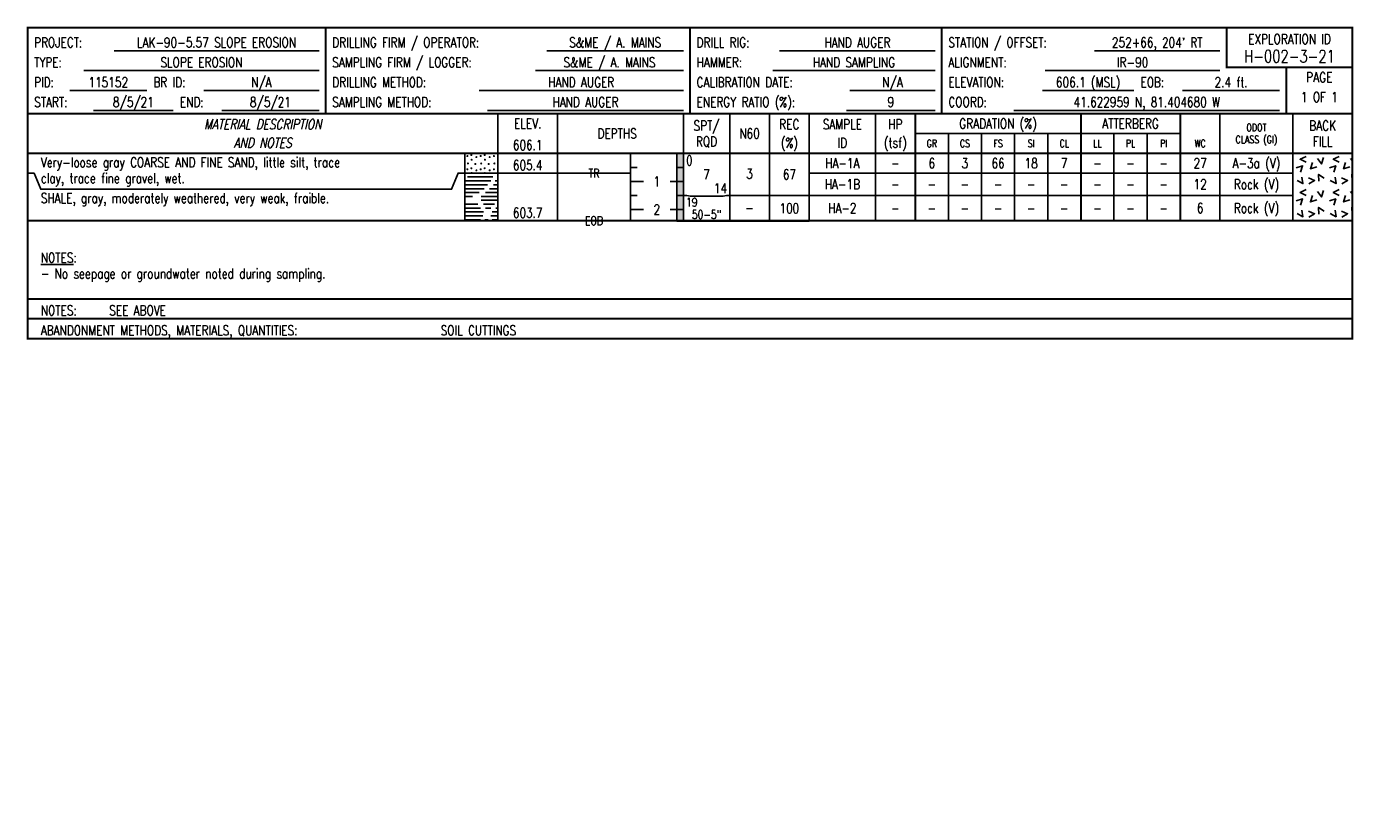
# Model space of a CAD drawing. Extents: x 0 to 10, y 1.4 to 7.3.
import ezdxf
from ezdxf.enums import TextEntityAlignment as Align

# ---------------------------------------------------------------- set-up
doc = ezdxf.new("R2010")
doc.units = 0
doc.header["$MEASUREMENT"] = 0
doc.linetypes.add('SOLID', pattern=[0])
doc.layers.get('0').update_dxf_attribs({"linetype": 'SOLID'})
doc.layers.add('4', color=7, linetype='SOLID')
doc.layers.get('0').off()
doc.styles.add('ROMAND', font='romand', dxfattribs={"height": 1})

# ---------------------------------------------------------------- blocks, each defined once
blk = doc.blocks.new('DGRFC_OHDOT$FREE$WATER')
at = {"color": 7}
for points in [[(-0.035, 0.08), (-0.0193, 0), (-0.035, 0.08), (-0.0151, 0.0142)], [(-0.035, 0.08), (-0.0151, 0.0142), (-0.035, 0.08), (-0.028, 0.08)], [(-0.0193, 0), (-0.0123, 0), (-0.0193, 0), (0, 0.0415)], [(-0.0193, 0), (0, 0.0415), (-0.0193, 0), (-0.0151, 0.0142)], [(0, 0.0415), (-0.0035, 0.0533), (0, 0.0415), (-0.0151, 0.0142)], [(0.0151, 0.0142), (0.0035, 0.0533), (0.0151, 0.0142), (-0.0035, 0.0533)], [(0, 0.0415), (0.0151, 0.0142), (0, 0.0415), (-0.0035, 0.0533)], [(0, 0.0415), (0.0123, 0), (0, 0.0415), (0.0193, 0)], [(0, 0.0415), (0.0193, 0), (0, 0.0415), (0.0151, 0.0142)], [(0.035, 0.08), (0.028, 0.08), (0.035, 0.08), (0.0151, 0.0142)], [(0.0193, 0), (0.035, 0.08), (0.0193, 0), (0.0151, 0.0142)]]:
    blk.add_solid(points, dxfattribs=at)

msp = doc.modelspace()

# ---------------------------------------------------------------- linework, layer by layer
at = {"layer": '4', "color": 7, "linetype": 'SOLID', "const_width": 0.015, "flags": 128}
for points in [[(0, 5.252225), (10, 5.252225), (10, 7.3), (0, 7.3), (0, 5.252225)], [(0, 5.252225), (10, 5.252225), (10, 7.3), (0, 7.3), (0, 5.252225)], [(0, 5.252225), (10, 5.252225), (10, 7.3), (0, 7.3), (0, 5.252225)], [(0, 5.252225), (10, 5.252225), (10, 7.3), (0, 7.3), (0, 5.252225)], [(0, 5.252225), (10, 5.252225), (10, 7.3), (0, 7.3), (0, 5.252225)], [(0, 5.252225), (10, 5.252225)], [(0, 5.252225), (0, 4.952225), (10, 4.952225), (10, 5.252225)], [(0, 5.102225), (10, 5.102225)]]:
    msp.add_lwpolyline(points, dxfattribs=at)
at = {"layer": '4', "color": 7, "linetype": 'SOLID', "const_width": 0.015}
for points in [[(2.25, 6.65), (2.25, 7.3)], [(5, 6.65), (5, 7.3)], [(6.9, 6.65), (6.9, 7.3)], [(9.05, 7.3), (9.05, 7), (10, 7)], [(9.5, 6.65), (9.5, 7)], [(0, 6.65), (10, 6.65)], [(0, 6.65), (10, 6.65)], [(0, 6.65), (10, 6.65)], [(0, 6.65), (10, 6.65)], [(0, 6.65), (10, 6.65)], [(6.7, 6.65), (6.7, 5.842)], [(7.95, 6.65), (7.95, 5.842)], [(8.7, 6.65), (8.7, 5.842)], [(8.7, 6.5), (8.7, 5.842)], [(0, 6.35), (10, 6.35)], [(0, 6.35), (10, 6.35)], [(0, 6.35), (10, 6.35)], [(0, 6.35), (10, 6.35)], [(0, 6.35), (10, 6.35)], [(0, 5.842), (3.3, 5.842)], [(3.3, 5.842), (3.55, 5.842)], [(3.55, 5.842), (4, 5.842)], [(4, 5.842), (4.55, 5.842)], [(4.55, 5.842), (4.95, 5.842)], [(4.55, 5.842), (4.75, 5.842)], [(4.95, 5.842), (4.75, 5.842)], [(4.9, 5.842), (4.95, 5.842)], [(4.95, 5.842), (5.3, 5.842)], [(5.3, 5.842), (5.6, 5.842)], [(5.6, 5.842), (5.9, 5.842)], [(5.9, 5.842), (6.4, 5.842)], [(6.4, 5.842), (6.7, 5.842)], [(6.7, 5.842), (6.95, 5.842)], [(6.95, 5.842), (7.2, 5.842)], [(7.2, 5.842), (7.45, 5.842)], [(7.45, 5.842), (7.7, 5.842)], [(7.7, 5.842), (7.95, 5.842)], [(7.95, 5.842), (8.2, 5.842)], [(8.2, 5.842), (8.45, 5.842)], [(8.45, 5.842), (8.7, 5.842)], [(8.7, 5.842), (9, 5.842)], [(9, 5.842), (9.55, 5.842)], [(9.55, 5.842), (10, 5.842)]]:
    msp.add_lwpolyline(points, dxfattribs=at)
at = {"layer": '4', "color": 7, "linetype": 'SOLID'}
for points in [[(0.653333, 7.125), (2.2, 7.125)], [(3.92, 7.125), (4.95, 7.125)], [(5.676667, 7.125), (6.85, 7.125)], [(8.053333, 7.125), (9, 7.125)], [(0.425, 6.975), (2.2, 6.975)], [(3.833333, 6.975), (4.95, 6.975)], [(5.625, 6.975), (6.85, 6.975)], [(7.681667, 6.975), (9, 6.975)], [(0.318333, 6.825), (0.9, 6.825)], [(1.33, 6.825), (2.2, 6.825)], [(3.408333, 6.825), (4.95, 6.825)], [(6.206667, 6.825), (6.85, 6.825)], [(7.66, 6.825), (8.35, 6.825)], [(8.718333, 6.825), (9.45, 6.825)], [(0.498333, 6.675), (1.1, 6.675)], [(1.466667, 6.675), (2.2, 6.675)], [(3.471667, 6.675), (4.95, 6.675)], [(3.55, 6.65), (3.55, 5.842)], [(3.55, 6.65), (3.55, 5.842)], [(4, 6.65), (4, 5.842)], [(4, 6.65), (4, 5.842)], [(4.95, 6.65), (4.95, 5.842)], [(4.95, 6.65), (4.95, 5.842)], [(5.3, 6.65), (5.3, 5.842)], [(5.6, 6.65), (5.6, 5.842)], [(5.9, 6.65), (5.9, 5.842)], [(6.181667, 6.675), (6.85, 6.675)], [(6.4, 6.65), (6.4, 5.842)], [(7.445, 6.675), (9.45, 6.675)], [(9, 6.65), (9, 5.842)], [(9, 6.65), (9, 5.842)], [(9.55, 6.65), (9.55, 5.842)], [(8.7, 6.5), (6.7, 6.5)], [(6.95, 6.5), (6.95, 5.842)], [(7.2, 6.5), (7.2, 5.842)], [(7.45, 6.5), (7.45, 5.842)], [(7.7, 6.5), (7.7, 5.842)], [(8.2, 6.5), (8.2, 5.842)], [(8.45, 6.5), (8.45, 5.842)], [(3.3, 6.35), (3.3, 6.201833)], [(3.3, 6.35), (3.3, 5.842)], [(3.55, 6.35), (4, 6.35)], [(4.55, 6.35), (4.55, 5.842)], [(4.9, 6.35), (4.9, 6.0325)], [(4.9, 6.35), (4.95, 6.35)], [(4.95, 6.35), (5.3, 6.35)], [(5.3, 6.35), (5.6, 6.35)], [(5.6, 6.35), (5.9, 6.35)], [(5.9, 6.35), (6.4, 6.35)], [(6.4, 6.35), (6.7, 6.35)], [(6.7, 6.35), (6.95, 6.35)], [(6.95, 6.35), (7.2, 6.35)], [(7.2, 6.35), (7.45, 6.35)], [(7.45, 6.35), (7.7, 6.35)], [(7.7, 6.35), (7.95, 6.35)], [(7.95, 6.35), (8.2, 6.35)], [(8.2, 6.35), (8.45, 6.35)], [(8.45, 6.35), (8.7, 6.35)], [(8.7, 6.35), (9, 6.35)], [(9, 6.35), (9.55, 6.35)], [(9.649519, 6.327779), (9.604519, 6.305279), (9.649519, 6.282779)], [(9.73612, 6.311686), (9.76612, 6.271186), (9.78037, 6.319186)], [(9.899519, 6.327779), (9.854519, 6.305279), (9.899519, 6.282779)], [(9.98612, 6.311686), (10, 6.292947)], [(10, 5.842), (10, 6.35)], [(4.55, 6.244167), (4.6, 6.244167)], [(4.95, 6.244167), (4.9, 6.244167)], [(9.608292, 6.208833), (9.624042, 6.256833), (9.576042, 6.241083)], [(9.698191, 6.281798), (9.682441, 6.233798), (9.730441, 6.249548)], [(9.858292, 6.208833), (9.874042, 6.256833), (9.826042, 6.241083)], [(9.948191, 6.281798), (9.932441, 6.233798), (9.980441, 6.249548)], [(0, 6.201833), (0.05, 6.201833), (0.1, 6.08), (3.2, 6.08), (3.25, 6.201833), (3.3, 6.201833)], [(3.3, 6.201833), (3.55, 6.201833)], [(3.3, 6.201833), (3.3, 5.842)], [(3.3, 6.142833), (3.496, 6.142833)], [(3.3, 6.113833), (3.472, 6.113833)], [(3.32, 6.172833), (3.511, 6.172833)], [(3.339, 6.201833), (3.516, 6.201833)], [(3.516, 6.113833), (3.55, 6.113833)], [(3.53, 6.142833), (3.55, 6.142833)], [(3.545, 6.201833), (3.55, 6.201833)], [(3.55, 6.201833), (4, 6.201833)], [(4, 6.201833), (4.55, 6.201833)], [(4.55, 6.138333), (4.65, 6.138333)], [(4.55, 6.138333), (4.6, 6.138333)], [(4.95, 6.138333), (4.85, 6.138333)], [(4.95, 6.138333), (4.9, 6.138333)], [(5.9, 6.201833), (6.4, 6.201833)], [(6.4, 6.201833), (6.7, 6.201833)], [(6.7, 6.201833), (6.95, 6.201833)], [(6.95, 6.201833), (7.2, 6.201833)], [(7.2, 6.201833), (7.45, 6.201833)], [(7.45, 6.201833), (7.7, 6.201833)], [(7.7, 6.201833), (7.95, 6.201833)], [(7.95, 6.201833), (8.2, 6.201833)], [(8.2, 6.201833), (8.45, 6.201833)], [(8.45, 6.201833), (8.7, 6.201833)], [(8.7, 6.201833), (9, 6.201833)], [(9, 6.201833), (9.55, 6.201833)], [(9.581615, 6.146331), (9.625865, 6.122331), (9.618365, 6.171831)], [(9.667418, 6.164873), (9.713496, 6.144672), (9.669689, 6.119931)], [(9.786159, 6.164121), (9.744159, 6.191871), (9.747159, 6.141621)], [(9.831615, 6.146331), (9.875865, 6.122331), (9.868365, 6.171831)], [(9.917418, 6.164873), (9.963496, 6.144672), (9.919689, 6.119931)], [(10, 6.188012), (9.994159, 6.191871), (9.997159, 6.141621)], [(3.3, 6.083833), (3.447, 6.083833)], [(3.3, 6.054833), (3.408, 6.054833)], [(3.3, 6.025833), (3.359, 6.025833)], [(3.423, 6.025833), (3.55, 6.025833)], [(3.457, 6.054833), (3.55, 6.054833)], [(3.486, 6.083833), (3.55, 6.083833)], [(4.55, 6.0325), (4.6, 6.0325)], [(4.9, 6.0325), (4.95, 6.0325)], [(4.9, 6.0325), (4.9, 5.838472)], [(4.9, 6.0325), (4.95, 6.0325)], [(4.95, 6.0325), (4.9, 6.0325)], [(4.95, 6.0325), (4.975, 6.0325), (5, 6.0285), (5.25, 6.0285), (5.275, 6.0325), (5.3, 6.0325)], [(5.3, 6.0325), (5.6, 6.0325)], [(5.6, 6.0325), (5.9, 6.0325)], [(5.9, 6.0325), (6.4, 6.0325)], [(6.4, 6.0325), (6.7, 6.0325)], [(6.7, 6.0325), (6.95, 6.0325)], [(6.95, 6.0325), (7.2, 6.0325)], [(7.2, 6.0325), (7.45, 6.0325)], [(7.45, 6.0325), (7.7, 6.0325)], [(7.7, 6.0325), (7.95, 6.0325)], [(7.95, 6.0325), (8.2, 6.0325)], [(8.2, 6.0325), (8.45, 6.0325)], [(8.45, 6.0325), (8.7, 6.0325)], [(8.7, 6.0325), (9, 6.0325)], [(9, 6.0325), (9.55, 6.0325)], [(9.649519, 6.077779), (9.604519, 6.055279), (9.649519, 6.032779)], [(9.698191, 6.031798), (9.682441, 5.983798), (9.730441, 5.999548)], [(9.73612, 6.061686), (9.76612, 6.021186), (9.78037, 6.069186)], [(9.899519, 6.077779), (9.854519, 6.055279), (9.899519, 6.032779)], [(9.948191, 6.031798), (9.932441, 5.983798), (9.980441, 5.999548)], [(9.98612, 6.061686), (10, 6.042947)], [(3.3, 5.966833), (3.398, 5.966833)], [(3.3, 5.936833), (3.418, 5.936833)], [(3.423, 5.995833), (3.55, 5.995833)], [(3.442, 5.966833), (3.525, 5.966833)], [(3.457, 5.936833), (3.496, 5.936833)], [(3.535, 5.936833), (3.55, 5.936833)], [(4.55, 5.926667), (4.65, 5.926667)], [(4.55, 5.926667), (4.6, 5.926667)], [(4.95, 5.926667), (4.85, 5.926667)], [(4.95, 5.926667), (4.9, 5.926667)], [(9.608292, 5.958833), (9.624042, 6.006833), (9.576042, 5.991083)], [(9.581615, 5.896331), (9.625865, 5.872331), (9.618365, 5.921831)], [(9.667418, 5.914873), (9.713496, 5.894672), (9.669689, 5.869931)], [(9.786159, 5.914121), (9.744159, 5.941871), (9.747159, 5.891621)], [(9.858292, 5.958833), (9.874042, 6.006833), (9.826042, 5.991083)], [(9.831615, 5.896331), (9.875865, 5.872331), (9.868365, 5.921831)], [(9.917418, 5.914873), (9.963496, 5.894672), (9.919689, 5.869931)], [(10, 5.938012), (9.994159, 5.941871), (9.997159, 5.891621)], [(3.3, 5.907833), (3.442, 5.907833)], [(3.3, 5.877833), (3.437, 5.877833)], [(3.3, 5.848833), (3.418, 5.848833)], [(3.3, 5.842), (3.55, 5.842)], [(3.452, 5.848833), (3.476, 5.848833)], [(3.496, 5.877833), (3.55, 5.877833)], [(3.506, 5.907833), (3.55, 5.907833)], [(3.506, 5.848833), (3.55, 5.848833)], [(4.9, 5.838472), (4.95, 5.838472)], [(4.95, 5.838472), (5.3, 5.838472)], [(5.3, 5.838472), (5.6, 5.838472)], [(5.6, 5.838472), (5.9, 5.838472)], [(9.55, 5.842), (10, 5.842)]]:
    msp.add_lwpolyline(points, dxfattribs=at)
at = {"layer": '4', "color": 7}
for points in [[(3.3132, 6.334), (3.312, 6.33), (3.3132, 6.334), (3.316, 6.3232)], [(3.312, 6.33), (3.3132, 6.326), (3.312, 6.33), (3.316, 6.3232)], [(3.32, 6.338), (3.316, 6.3368), (3.32, 6.338), (3.3132, 6.334)], [(3.324, 6.3368), (3.32, 6.338), (3.324, 6.3368), (3.3132, 6.334)], [(3.316, 6.3232), (3.324, 6.3368), (3.316, 6.3232), (3.3132, 6.334)], [(3.316, 6.3232), (3.3268, 6.326), (3.316, 6.3232), (3.324, 6.3368)], [(3.316, 6.3232), (3.32, 6.322), (3.316, 6.3232), (3.3268, 6.326)], [(3.32, 6.322), (3.324, 6.3232), (3.32, 6.322), (3.3268, 6.326)], [(3.328, 6.33), (3.3268, 6.334), (3.328, 6.33), (3.324, 6.3368)], [(3.3268, 6.326), (3.328, 6.33), (3.3268, 6.326), (3.324, 6.3368)], [(3.3432, 6.342), (3.342, 6.338), (3.3432, 6.342), (3.346, 6.3312)], [(3.342, 6.338), (3.3432, 6.334), (3.342, 6.338), (3.346, 6.3312)], [(3.35, 6.346), (3.346, 6.3448), (3.35, 6.346), (3.3432, 6.342)], [(3.354, 6.3448), (3.35, 6.346), (3.354, 6.3448), (3.3432, 6.342)], [(3.346, 6.3312), (3.354, 6.3448), (3.346, 6.3312), (3.3432, 6.342)], [(3.352, 6.31), (3.348, 6.3088), (3.352, 6.31), (3.3452, 6.306)], [(3.356, 6.3088), (3.352, 6.31), (3.356, 6.3088), (3.3452, 6.306)], [(3.346, 6.3312), (3.3568, 6.334), (3.346, 6.3312), (3.354, 6.3448)], [(3.346, 6.3312), (3.35, 6.33), (3.346, 6.3312), (3.3568, 6.334)], [(3.35, 6.33), (3.354, 6.3312), (3.35, 6.33), (3.3568, 6.334)], [(3.358, 6.338), (3.3568, 6.342), (3.358, 6.338), (3.354, 6.3448)], [(3.3568, 6.334), (3.358, 6.338), (3.3568, 6.334), (3.354, 6.3448)], [(3.3812, 6.326), (3.38, 6.322), (3.3812, 6.326), (3.384, 6.3152)], [(3.38, 6.322), (3.3812, 6.318), (3.38, 6.322), (3.384, 6.3152)], [(3.388, 6.33), (3.384, 6.3288), (3.388, 6.33), (3.3812, 6.326)], [(3.392, 6.3288), (3.388, 6.33), (3.392, 6.3288), (3.3812, 6.326)], [(3.384, 6.3152), (3.392, 6.3288), (3.384, 6.3152), (3.3812, 6.326)], [(3.384, 6.3152), (3.3948, 6.318), (3.384, 6.3152), (3.392, 6.3288)], [(3.384, 6.3152), (3.388, 6.314), (3.384, 6.3152), (3.3948, 6.318)], [(3.388, 6.314), (3.392, 6.3152), (3.388, 6.314), (3.3948, 6.318)], [(3.396, 6.322), (3.3948, 6.326), (3.396, 6.322), (3.392, 6.3288)], [(3.3948, 6.318), (3.396, 6.322), (3.3948, 6.318), (3.392, 6.3288)], [(3.4132, 6.334), (3.412, 6.33), (3.4132, 6.334), (3.416, 6.3232)], [(3.412, 6.33), (3.4132, 6.326), (3.412, 6.33), (3.416, 6.3232)], [(3.42, 6.338), (3.416, 6.3368), (3.42, 6.338), (3.4132, 6.334)], [(3.424, 6.3368), (3.42, 6.338), (3.424, 6.3368), (3.4132, 6.334)], [(3.416, 6.3232), (3.424, 6.3368), (3.416, 6.3232), (3.4132, 6.334)], [(3.416, 6.3232), (3.4268, 6.326), (3.416, 6.3232), (3.424, 6.3368)], [(3.416, 6.3232), (3.42, 6.322), (3.416, 6.3232), (3.4268, 6.326)], [(3.42, 6.322), (3.424, 6.3232), (3.42, 6.322), (3.4268, 6.326)], [(3.428, 6.33), (3.4268, 6.334), (3.428, 6.33), (3.424, 6.3368)], [(3.4268, 6.326), (3.428, 6.33), (3.4268, 6.326), (3.424, 6.3368)], [(3.4432, 6.342), (3.442, 6.338), (3.4432, 6.342), (3.446, 6.3312)], [(3.442, 6.338), (3.4432, 6.334), (3.442, 6.338), (3.446, 6.3312)], [(3.45, 6.346), (3.446, 6.3448), (3.45, 6.346), (3.4432, 6.342)], [(3.454, 6.3448), (3.45, 6.346), (3.454, 6.3448), (3.4432, 6.342)], [(3.446, 6.3312), (3.454, 6.3448), (3.446, 6.3312), (3.4432, 6.342)], [(3.452, 6.31), (3.448, 6.3088), (3.452, 6.31), (3.4452, 6.306)], [(3.456, 6.3088), (3.452, 6.31), (3.456, 6.3088), (3.4452, 6.306)], [(3.446, 6.3312), (3.4568, 6.334), (3.446, 6.3312), (3.454, 6.3448)], [(3.446, 6.3312), (3.45, 6.33), (3.446, 6.3312), (3.4568, 6.334)], [(3.45, 6.33), (3.454, 6.3312), (3.45, 6.33), (3.4568, 6.334)], [(3.458, 6.338), (3.4568, 6.342), (3.458, 6.338), (3.454, 6.3448)], [(3.4568, 6.334), (3.458, 6.338), (3.4568, 6.334), (3.454, 6.3448)], [(3.4812, 6.326), (3.48, 6.322), (3.4812, 6.326), (3.484, 6.3152)], [(3.48, 6.322), (3.4812, 6.318), (3.48, 6.322), (3.484, 6.3152)], [(3.488, 6.33), (3.484, 6.3288), (3.488, 6.33), (3.4812, 6.326)], [(3.492, 6.3288), (3.488, 6.33), (3.492, 6.3288), (3.4812, 6.326)], [(3.484, 6.3152), (3.492, 6.3288), (3.484, 6.3152), (3.4812, 6.326)], [(3.484, 6.3152), (3.4948, 6.318), (3.484, 6.3152), (3.492, 6.3288)], [(3.484, 6.3152), (3.488, 6.314), (3.484, 6.3152), (3.4948, 6.318)], [(3.488, 6.314), (3.492, 6.3152), (3.488, 6.314), (3.4948, 6.318)], [(3.496, 6.322), (3.4948, 6.326), (3.496, 6.322), (3.492, 6.3288)], [(3.4948, 6.318), (3.496, 6.322), (3.4948, 6.318), (3.492, 6.3288)], [(3.5132, 6.334), (3.512, 6.33), (3.5132, 6.334), (3.516, 6.3232)], [(3.512, 6.33), (3.5132, 6.326), (3.512, 6.33), (3.516, 6.3232)], [(3.52, 6.338), (3.516, 6.3368), (3.52, 6.338), (3.5132, 6.334)], [(3.524, 6.3368), (3.52, 6.338), (3.524, 6.3368), (3.5132, 6.334)], [(3.516, 6.3232), (3.524, 6.3368), (3.516, 6.3232), (3.5132, 6.334)], [(3.516, 6.3232), (3.5268, 6.326), (3.516, 6.3232), (3.524, 6.3368)], [(3.516, 6.3232), (3.52, 6.322), (3.516, 6.3232), (3.5268, 6.326)], [(3.52, 6.322), (3.524, 6.3232), (3.52, 6.322), (3.5268, 6.326)], [(3.528, 6.33), (3.5268, 6.334), (3.528, 6.33), (3.524, 6.3368)], [(3.5268, 6.326), (3.528, 6.33), (3.5268, 6.326), (3.524, 6.3368)], [(3.5432, 6.342), (3.542, 6.338), (3.5432, 6.342), (3.5432, 6.334)], [(3.55, 6.345971), (3.546, 6.3448), (3.55, 6.345971), (3.5432, 6.342)], [(3.5432, 6.334), (3.55, 6.330029), (3.5432, 6.334), (3.55, 6.345971)], [(3.5432, 6.334), (3.55, 6.345971), (3.5432, 6.334), (3.5432, 6.342)], [(3.5432, 6.334), (3.546, 6.3312), (3.5432, 6.334), (3.55, 6.330029)], [(3.3132, 6.234), (3.312, 6.23), (3.3132, 6.234), (3.316, 6.2232)], [(3.312, 6.23), (3.3132, 6.226), (3.312, 6.23), (3.316, 6.2232)], [(3.32, 6.238), (3.316, 6.2368), (3.32, 6.238), (3.3132, 6.234)], [(3.324, 6.2368), (3.32, 6.238), (3.324, 6.2368), (3.3132, 6.234)], [(3.316, 6.2232), (3.324, 6.2368), (3.316, 6.2232), (3.3132, 6.234)], [(3.3172, 6.278), (3.316, 6.274), (3.3172, 6.278), (3.32, 6.2672)], [(3.316, 6.274), (3.3172, 6.27), (3.316, 6.274), (3.32, 6.2672)], [(3.316, 6.2232), (3.3268, 6.226), (3.316, 6.2232), (3.324, 6.2368)], [(3.316, 6.2232), (3.32, 6.222), (3.316, 6.2232), (3.3268, 6.226)], [(3.324, 6.282), (3.32, 6.2808), (3.324, 6.282), (3.3172, 6.278)], [(3.328, 6.2808), (3.324, 6.282), (3.328, 6.2808), (3.3172, 6.278)], [(3.32, 6.2672), (3.328, 6.2808), (3.32, 6.2672), (3.3172, 6.278)], [(3.32, 6.2672), (3.3308, 6.27), (3.32, 6.2672), (3.328, 6.2808)], [(3.32, 6.2672), (3.324, 6.266), (3.32, 6.2672), (3.3308, 6.27)], [(3.32, 6.222), (3.324, 6.2232), (3.32, 6.222), (3.3268, 6.226)], [(3.324, 6.266), (3.328, 6.2672), (3.324, 6.266), (3.3308, 6.27)], [(3.328, 6.23), (3.3268, 6.234), (3.328, 6.23), (3.324, 6.2368)], [(3.3268, 6.226), (3.328, 6.23), (3.3268, 6.226), (3.324, 6.2368)], [(3.332, 6.274), (3.3308, 6.278), (3.332, 6.274), (3.328, 6.2808)], [(3.3308, 6.27), (3.332, 6.274), (3.3308, 6.27), (3.328, 6.2808)], [(3.3432, 6.242), (3.342, 6.238), (3.3432, 6.242), (3.346, 6.2312)], [(3.342, 6.238), (3.3432, 6.234), (3.342, 6.238), (3.346, 6.2312)], [(3.35, 6.246), (3.346, 6.2448), (3.35, 6.246), (3.3432, 6.242)], [(3.354, 6.2448), (3.35, 6.246), (3.354, 6.2448), (3.3432, 6.242)], [(3.346, 6.2312), (3.354, 6.2448), (3.346, 6.2312), (3.3432, 6.242)], [(3.3452, 6.306), (3.344, 6.302), (3.3452, 6.306), (3.348, 6.2952)], [(3.344, 6.302), (3.3452, 6.298), (3.344, 6.302), (3.348, 6.2952)], [(3.34405, 6.201833), (3.35995, 6.201833), (3.34405, 6.201833), (3.352, 6.21)], [(3.3452, 6.206), (3.34405, 6.201833), (3.3452, 6.206), (3.352, 6.21)], [(3.348, 6.2952), (3.356, 6.3088), (3.348, 6.2952), (3.3452, 6.306)], [(3.352, 6.21), (3.348, 6.2088), (3.352, 6.21), (3.3452, 6.206)], [(3.346, 6.2312), (3.3568, 6.234), (3.346, 6.2312), (3.354, 6.2448)], [(3.346, 6.2312), (3.35, 6.23), (3.346, 6.2312), (3.3568, 6.234)], [(3.348, 6.2952), (3.3588, 6.298), (3.348, 6.2952), (3.356, 6.3088)], [(3.348, 6.2952), (3.352, 6.294), (3.348, 6.2952), (3.3588, 6.298)], [(3.35, 6.23), (3.354, 6.2312), (3.35, 6.23), (3.3568, 6.234)], [(3.352, 6.294), (3.356, 6.2952), (3.352, 6.294), (3.3588, 6.298)], [(3.3588, 6.206), (3.356, 6.2088), (3.3588, 6.206), (3.352, 6.21)], [(3.35995, 6.201833), (3.3588, 6.206), (3.35995, 6.201833), (3.352, 6.21)], [(3.358, 6.238), (3.3568, 6.242), (3.358, 6.238), (3.354, 6.2448)], [(3.3568, 6.234), (3.358, 6.238), (3.3568, 6.234), (3.354, 6.2448)], [(3.36, 6.302), (3.3588, 6.306), (3.36, 6.302), (3.356, 6.3088)], [(3.3588, 6.298), (3.36, 6.302), (3.3588, 6.298), (3.356, 6.3088)], [(3.3732, 6.274), (3.372, 6.27), (3.3732, 6.274), (3.376, 6.2632)], [(3.372, 6.27), (3.3732, 6.266), (3.372, 6.27), (3.376, 6.2632)], [(3.38, 6.278), (3.376, 6.2768), (3.38, 6.278), (3.3732, 6.274)], [(3.384, 6.2768), (3.38, 6.278), (3.384, 6.2768), (3.3732, 6.274)], [(3.376, 6.2632), (3.384, 6.2768), (3.376, 6.2632), (3.3732, 6.274)], [(3.376, 6.2632), (3.3868, 6.266), (3.376, 6.2632), (3.384, 6.2768)], [(3.376, 6.2632), (3.38, 6.262), (3.376, 6.2632), (3.3868, 6.266)], [(3.38, 6.262), (3.384, 6.2632), (3.38, 6.262), (3.3868, 6.266)], [(3.3812, 6.226), (3.38, 6.222), (3.3812, 6.226), (3.384, 6.2152)], [(3.38, 6.222), (3.3812, 6.218), (3.38, 6.222), (3.384, 6.2152)], [(3.388, 6.23), (3.384, 6.2288), (3.388, 6.23), (3.3812, 6.226)], [(3.392, 6.2288), (3.388, 6.23), (3.392, 6.2288), (3.3812, 6.226)], [(3.384, 6.2152), (3.392, 6.2288), (3.384, 6.2152), (3.3812, 6.226)], [(3.388, 6.27), (3.3868, 6.274), (3.388, 6.27), (3.384, 6.2768)], [(3.3868, 6.266), (3.388, 6.27), (3.3868, 6.266), (3.384, 6.2768)], [(3.384, 6.2152), (3.3948, 6.218), (3.384, 6.2152), (3.392, 6.2288)], [(3.384, 6.2152), (3.388, 6.214), (3.384, 6.2152), (3.3948, 6.218)], [(3.388, 6.214), (3.392, 6.2152), (3.388, 6.214), (3.3948, 6.218)], [(3.396, 6.222), (3.3948, 6.226), (3.396, 6.222), (3.392, 6.2288)], [(3.3948, 6.218), (3.396, 6.222), (3.3948, 6.218), (3.392, 6.2288)], [(3.4132, 6.234), (3.412, 6.23), (3.4132, 6.234), (3.416, 6.2232)], [(3.412, 6.23), (3.4132, 6.226), (3.412, 6.23), (3.416, 6.2232)], [(3.42, 6.238), (3.416, 6.2368), (3.42, 6.238), (3.4132, 6.234)], [(3.424, 6.2368), (3.42, 6.238), (3.424, 6.2368), (3.4132, 6.234)], [(3.416, 6.2232), (3.424, 6.2368), (3.416, 6.2232), (3.4132, 6.234)], [(3.4172, 6.278), (3.416, 6.274), (3.4172, 6.278), (3.42, 6.2672)], [(3.416, 6.274), (3.4172, 6.27), (3.416, 6.274), (3.42, 6.2672)], [(3.416, 6.2232), (3.4268, 6.226), (3.416, 6.2232), (3.424, 6.2368)], [(3.416, 6.2232), (3.42, 6.222), (3.416, 6.2232), (3.4268, 6.226)], [(3.424, 6.282), (3.42, 6.2808), (3.424, 6.282), (3.4172, 6.278)], [(3.428, 6.2808), (3.424, 6.282), (3.428, 6.2808), (3.4172, 6.278)], [(3.42, 6.2672), (3.428, 6.2808), (3.42, 6.2672), (3.4172, 6.278)], [(3.42, 6.2672), (3.4308, 6.27), (3.42, 6.2672), (3.428, 6.2808)], [(3.42, 6.2672), (3.424, 6.266), (3.42, 6.2672), (3.4308, 6.27)], [(3.42, 6.222), (3.424, 6.2232), (3.42, 6.222), (3.4268, 6.226)], [(3.424, 6.266), (3.428, 6.2672), (3.424, 6.266), (3.4308, 6.27)], [(3.428, 6.23), (3.4268, 6.234), (3.428, 6.23), (3.424, 6.2368)], [(3.4268, 6.226), (3.428, 6.23), (3.4268, 6.226), (3.424, 6.2368)], [(3.432, 6.274), (3.4308, 6.278), (3.432, 6.274), (3.428, 6.2808)], [(3.4308, 6.27), (3.432, 6.274), (3.4308, 6.27), (3.428, 6.2808)], [(3.4432, 6.242), (3.442, 6.238), (3.4432, 6.242), (3.446, 6.2312)], [(3.442, 6.238), (3.4432, 6.234), (3.442, 6.238), (3.446, 6.2312)], [(3.45, 6.246), (3.446, 6.2448), (3.45, 6.246), (3.4432, 6.242)], [(3.454, 6.2448), (3.45, 6.246), (3.454, 6.2448), (3.4432, 6.242)], [(3.446, 6.2312), (3.454, 6.2448), (3.446, 6.2312), (3.4432, 6.242)], [(3.4452, 6.306), (3.444, 6.302), (3.4452, 6.306), (3.448, 6.2952)], [(3.444, 6.302), (3.4452, 6.298), (3.444, 6.302), (3.448, 6.2952)], [(3.44405, 6.201833), (3.45995, 6.201833), (3.44405, 6.201833), (3.452, 6.21)], [(3.4452, 6.206), (3.44405, 6.201833), (3.4452, 6.206), (3.452, 6.21)], [(3.448, 6.2952), (3.456, 6.3088), (3.448, 6.2952), (3.4452, 6.306)], [(3.452, 6.21), (3.448, 6.2088), (3.452, 6.21), (3.4452, 6.206)], [(3.446, 6.2312), (3.4568, 6.234), (3.446, 6.2312), (3.454, 6.2448)], [(3.446, 6.2312), (3.45, 6.23), (3.446, 6.2312), (3.4568, 6.234)], [(3.448, 6.2952), (3.4588, 6.298), (3.448, 6.2952), (3.456, 6.3088)], [(3.448, 6.2952), (3.452, 6.294), (3.448, 6.2952), (3.4588, 6.298)], [(3.45, 6.23), (3.454, 6.2312), (3.45, 6.23), (3.4568, 6.234)], [(3.452, 6.294), (3.456, 6.2952), (3.452, 6.294), (3.4588, 6.298)], [(3.4588, 6.206), (3.456, 6.2088), (3.4588, 6.206), (3.452, 6.21)], [(3.45995, 6.201833), (3.4588, 6.206), (3.45995, 6.201833), (3.452, 6.21)], [(3.458, 6.238), (3.4568, 6.242), (3.458, 6.238), (3.454, 6.2448)], [(3.4568, 6.234), (3.458, 6.238), (3.4568, 6.234), (3.454, 6.2448)], [(3.46, 6.302), (3.4588, 6.306), (3.46, 6.302), (3.456, 6.3088)], [(3.4588, 6.298), (3.46, 6.302), (3.4588, 6.298), (3.456, 6.3088)], [(3.4732, 6.274), (3.472, 6.27), (3.4732, 6.274), (3.476, 6.2632)], [(3.472, 6.27), (3.4732, 6.266), (3.472, 6.27), (3.476, 6.2632)], [(3.48, 6.278), (3.476, 6.2768), (3.48, 6.278), (3.4732, 6.274)], [(3.484, 6.2768), (3.48, 6.278), (3.484, 6.2768), (3.4732, 6.274)], [(3.476, 6.2632), (3.484, 6.2768), (3.476, 6.2632), (3.4732, 6.274)], [(3.476, 6.2632), (3.4868, 6.266), (3.476, 6.2632), (3.484, 6.2768)], [(3.476, 6.2632), (3.48, 6.262), (3.476, 6.2632), (3.4868, 6.266)], [(3.48, 6.262), (3.484, 6.2632), (3.48, 6.262), (3.4868, 6.266)], [(3.4812, 6.226), (3.48, 6.222), (3.4812, 6.226), (3.484, 6.2152)], [(3.48, 6.222), (3.4812, 6.218), (3.48, 6.222), (3.484, 6.2152)], [(3.488, 6.23), (3.484, 6.2288), (3.488, 6.23), (3.4812, 6.226)], [(3.492, 6.2288), (3.488, 6.23), (3.492, 6.2288), (3.4812, 6.226)], [(3.484, 6.2152), (3.492, 6.2288), (3.484, 6.2152), (3.4812, 6.226)], [(3.488, 6.27), (3.4868, 6.274), (3.488, 6.27), (3.484, 6.2768)], [(3.4868, 6.266), (3.488, 6.27), (3.4868, 6.266), (3.484, 6.2768)], [(3.484, 6.2152), (3.4948, 6.218), (3.484, 6.2152), (3.492, 6.2288)], [(3.484, 6.2152), (3.488, 6.214), (3.484, 6.2152), (3.4948, 6.218)], [(3.488, 6.214), (3.492, 6.2152), (3.488, 6.214), (3.4948, 6.218)], [(3.496, 6.222), (3.4948, 6.226), (3.496, 6.222), (3.492, 6.2288)], [(3.4948, 6.218), (3.496, 6.222), (3.4948, 6.218), (3.492, 6.2288)], [(3.5132, 6.234), (3.512, 6.23), (3.5132, 6.234), (3.516, 6.2232)], [(3.512, 6.23), (3.5132, 6.226), (3.512, 6.23), (3.516, 6.2232)], [(3.52, 6.238), (3.516, 6.2368), (3.52, 6.238), (3.5132, 6.234)], [(3.524, 6.2368), (3.52, 6.238), (3.524, 6.2368), (3.5132, 6.234)], [(3.516, 6.2232), (3.524, 6.2368), (3.516, 6.2232), (3.5132, 6.234)], [(3.5172, 6.278), (3.516, 6.274), (3.5172, 6.278), (3.52, 6.2672)], [(3.516, 6.274), (3.5172, 6.27), (3.516, 6.274), (3.52, 6.2672)], [(3.516, 6.2232), (3.5268, 6.226), (3.516, 6.2232), (3.524, 6.2368)], [(3.516, 6.2232), (3.52, 6.222), (3.516, 6.2232), (3.5268, 6.226)], [(3.524, 6.282), (3.52, 6.2808), (3.524, 6.282), (3.5172, 6.278)], [(3.528, 6.2808), (3.524, 6.282), (3.528, 6.2808), (3.5172, 6.278)], [(3.52, 6.2672), (3.528, 6.2808), (3.52, 6.2672), (3.5172, 6.278)], [(3.52, 6.2672), (3.5308, 6.27), (3.52, 6.2672), (3.528, 6.2808)], [(3.52, 6.2672), (3.524, 6.266), (3.52, 6.2672), (3.5308, 6.27)], [(3.52, 6.222), (3.524, 6.2232), (3.52, 6.222), (3.5268, 6.226)], [(3.524, 6.266), (3.528, 6.2672), (3.524, 6.266), (3.5308, 6.27)], [(3.528, 6.23), (3.5268, 6.234), (3.528, 6.23), (3.524, 6.2368)], [(3.5268, 6.226), (3.528, 6.23), (3.5268, 6.226), (3.524, 6.2368)], [(3.532, 6.274), (3.5308, 6.278), (3.532, 6.274), (3.528, 6.2808)], [(3.5308, 6.27), (3.532, 6.274), (3.5308, 6.27), (3.528, 6.2808)], [(3.5432, 6.242), (3.542, 6.238), (3.5432, 6.242), (3.5432, 6.234)], [(3.55, 6.245971), (3.546, 6.2448), (3.55, 6.245971), (3.5432, 6.242)], [(3.5432, 6.234), (3.55, 6.230029), (3.5432, 6.234), (3.55, 6.245971)], [(3.5432, 6.234), (3.55, 6.245971), (3.5432, 6.234), (3.5432, 6.242)], [(3.5432, 6.234), (3.546, 6.2312), (3.5432, 6.234), (3.55, 6.230029)], [(3.5452, 6.306), (3.544, 6.302), (3.5452, 6.306), (3.5452, 6.298)], [(3.55, 6.3094), (3.548, 6.3088), (3.55, 6.3094), (3.5452, 6.306)], [(3.5452, 6.298), (3.55, 6.2946), (3.5452, 6.298), (3.55, 6.3094)], [(3.5452, 6.298), (3.55, 6.3094), (3.5452, 6.298), (3.5452, 6.306)], [(3.5452, 6.298), (3.548, 6.2952), (3.5452, 6.298), (3.55, 6.2946)], [(3.55, 6.2094), (3.548, 6.2088), (3.55, 6.2094), (3.5452, 6.206)], [(3.5452, 6.206), (3.55, 6.201833), (3.5452, 6.206), (3.55, 6.2094)], [(3.3452, 6.206), (3.344, 6.202), (3.3452, 6.206), (3.34405, 6.201833)], [(3.35995, 6.201833), (3.36, 6.202), (3.35995, 6.201833), (3.3588, 6.206)], [(3.4452, 6.206), (3.444, 6.202), (3.4452, 6.206), (3.44405, 6.201833)], [(3.45995, 6.201833), (3.46, 6.202), (3.45995, 6.201833), (3.4588, 6.206)], [(3.5452, 6.206), (3.544, 6.202), (3.5452, 6.206), (3.54405, 6.201833)], [(3.5452, 6.206), (3.54405, 6.201833), (3.5452, 6.206), (3.55, 6.201833)]]:
    msp.add_solid(points, dxfattribs=at)
at = {"layer": '4', "color": 8}
for points in [[(4.9, 6.0325), (4.95, 6.0325), (4.9, 6.35), (4.95, 6.35)], [(4.9, 5.838472), (4.95, 5.838472), (4.9, 6.0325), (4.95, 6.0325)]]:
    msp.add_solid(points, dxfattribs=at)

# ---------------------------------------------------------------- block references
msp.add_blockref('DGRFC_OHDOT$FREE$WATER', (4.1, 1.375833))

# ---------------------------------------------------------------- texts
at = {"layer": '4', "color": 7, "style": 'ROMAND', "width": 0.78}
for s, p in [('PROJECT:', (0.05, 7.15)), ('DRILLING FIRM / OPERATOR:', (2.3, 7.15)), ('DRILL RIG:', (5.05, 7.15)), ('STATION / OFFSET:', (6.95, 7.15)), ('TYPE:', (0.05, 7)), ('SAMPLING FIRM / LOGGER:', (2.3, 7)), ('HAMMER:', (5.05, 7)), ('ALIGNMENT:', (6.95, 7)), ('PID:', (0.05, 6.85)), ('BR ID:', (0.95, 6.85)), ('DRILLING METHOD:', (2.3, 6.85)), ('CALIBRATION DATE:', (5.05, 6.85)), ('ELEVATION:', (6.95, 6.85)), ('EOB:', (8.4, 6.85)), ('START:', (0.05, 6.7)), ('END:', (1.15, 6.7)), ('SAMPLING METHOD:', (2.3, 6.7)), ('ENERGY RATIO (%):', (5.05, 6.7)), ('COORD:', (6.95, 6.7))]:
    msp.add_text(s, height=0.0744, dxfattribs=at).set_placement(p)
for s, p in [('LAK-90-5.57 SLOPE EROSION', (1.426667, 7.15)), ('S&ME / A. MAINS', (4.435, 7.15)), ('HAND AUGER', (6.263333, 7.15)), ("252+66, 204' RT", (8.526667, 7.15)), ('SLOPE EROSION', (1.3125, 7)), ('S&ME / A. MAINS', (4.391667, 7)), ('HAND SAMPLING', (6.2375, 7)), ('IR-90', (8.340833, 7)), ('115152', (0.609167, 6.85)), ('N/A', (1.765, 6.85)), ('HAND AUGER', (4.179167, 6.85)), ('N/A', (6.528333, 6.85)), ('606.1 (MSL)', (8.005, 6.85)), ('2.4 ft.', (9.084167, 6.85)), ('8/5/21', (0.799167, 6.7)), ('8/5/21', (1.833333, 6.7)), ('HAND AUGER', (4.210833, 6.7)), ('9', (6.515833, 6.7)), ('41.622959 N, 81.404680 W', (8.4475, 6.7))]:
    msp.add_text(s, height=0.0744, dxfattribs=at).set_placement(p, align=Align.CENTER)
for s, height, p in [('EXPLORATION ID', 0.0744, (9.525, 7.25)), ('H-002-3-21', 0.093, (9.525, 7.129917)), ('ELEV.', 0.0744, (3.775, 6.6125)), ('606.1', 0.0744, (3.775, 6.45))]:
    msp.add_text(s, height=height, dxfattribs=at).set_placement(p, align=Align.TOP_CENTER)
for s, height, p in [('PAGE', 0.0744, (9.75, 6.925)), ('1 OF 1', 0.0744, (9.75, 6.775)), ('GRADATION (%)', 0.0744, (7.325, 6.575)), ('ATTERBERG', 0.0744, (8.325, 6.575)), ('DEPTHS', 0.0744, (4.45, 6.5)), ('SPT/', 0.0744, (5.125, 6.56)), ('N60', 0.0744, (5.45, 6.5)), ('REC', 0.0744, (5.75, 6.57)), ('SAMPLE', 0.0744, (6.15, 6.57)), ('HP', 0.0744, (6.55, 6.57)), ('ODOT', 0.0558, (9.275, 6.545)), ('BACK', 0.0744, (9.775, 6.56)), ('RQD', 0.0744, (5.125, 6.44)), ('(%)', 0.0744, (5.75, 6.43)), ('ID', 0.0744, (6.15, 6.43)), ('(tsf)', 0.0744, (6.55, 6.43)), ('GR', 0.0558, (6.825, 6.425)), ('CS', 0.0558, (7.075, 6.425)), ('FS', 0.0558, (7.325, 6.425)), ('SI', 0.0558, (7.575, 6.425)), ('CL', 0.0558, (7.825, 6.425)), ('LL', 0.0558, (8.075, 6.425)), ('PL', 0.0558, (8.325, 6.425)), ('PI', 0.0558, (8.575, 6.425)), ('WC', 0.0558, (8.85, 6.425)), ('CLASS (GI)', 0.0558, (9.275, 6.455)), ('FILL', 0.0744, (9.775, 6.44)), ('HA-1A', 0.0744, (6.15, 6.275917)), ('6', 0.0744, (6.825, 6.275917)), ('3', 0.0744, (7.075, 6.275917)), ('66', 0.0744, (7.325, 6.275917)), ('18', 0.0744, (7.575, 6.275917)), ('7', 0.0744, (7.825, 6.275917)), ('27', 0.0744, (8.85, 6.275917)), ('A-3a (V)', 0.0744, (9.275, 6.275917)), ('TR', 0.0651, (4.275, 6.201833)), ('7', 0.0744, (5.125, 6.19125)), ('3', 0.0744, (5.45, 6.19625)), ('67', 0.0744, (5.75, 6.19125)), ('-', 0.0744, (6.55, 6.275917)), ('-', 0.0744, (8.075, 6.275917)), ('-', 0.0744, (8.325, 6.275917)), ('-', 0.0744, (8.575, 6.275917)), ('1', 0.0744, (4.75, 6.138333)), ('HA-1B', 0.0744, (6.15, 6.117167)), ('-', 0.0744, (6.55, 6.117167)), ('-', 0.0744, (6.825, 6.117167)), ('-', 0.0744, (7.075, 6.117167)), ('-', 0.0744, (7.325, 6.117167)), ('-', 0.0744, (7.575, 6.117167)), ('-', 0.0744, (7.825, 6.117167)), ('-', 0.0744, (8.075, 6.117167)), ('-', 0.0744, (8.325, 6.117167)), ('-', 0.0744, (8.575, 6.117167)), ('12', 0.0744, (8.85, 6.117167)), ('Rock (V)', 0.0744, (9.275, 6.117167)), ('2', 0.0744, (4.75, 5.926667)), ('50-5"', 0.0651, (5.125, 5.889375)), ('-', 0.0744, (5.45, 5.940486)), ('100', 0.0744, (5.75, 5.935486)), ('HA-2', 0.0744, (6.15, 5.93725)), ('-', 0.0744, (6.55, 5.93725)), ('-', 0.0744, (6.825, 5.93725)), ('-', 0.0744, (7.075, 5.93725)), ('-', 0.0744, (7.325, 5.93725)), ('-', 0.0744, (7.575, 5.93725)), ('-', 0.0744, (7.825, 5.93725)), ('-', 0.0744, (8.075, 5.93725)), ('-', 0.0744, (8.325, 5.93725)), ('-', 0.0744, (8.575, 5.93725)), ('6', 0.0744, (8.85, 5.93725)), ('Rock (V)', 0.0744, (9.275, 5.93725)), ('EOB', 0.0651, (4.275, 5.842))]:
    msp.add_text(s, height=height, dxfattribs=at).set_placement(p, align=Align.MIDDLE_CENTER)
at = {"layer": '4', "color": 7, "style": 'ROMAND', "oblique": 13, "width": 0.78}
for s, p in [('MATERIAL DESCRIPTION', (1.775, 6.57)), ('AND NOTES', (1.775, 6.43))]:
    msp.add_text(s, height=0.0744, dxfattribs=at).set_placement(p, align=Align.MIDDLE_CENTER)
at = {"layer": '4', "color": 7, "style": 'ROMAND', "width": 0.78}
for s, p in [('Very-loose gray COARSE AND FINE SAND, little silt, trace', (0.1, 6.32)), ('clay, trace fine gravel, wet.', (0.1, 6.2)), ('SHALE, gray, moderately weathered, very weak, fraible.', (0.1, 6.05)), ('%%uNOTES%%u:', (0.1, 5.600333)), ('- No seepage or groundwater noted during sampling.', (0.1, 5.480333))]:
    msp.add_text(s, height=0.0744, dxfattribs=at).set_placement(p, align=Align.TOP_LEFT)
for s, height, p in [('0', 0.0744, (4.97, 6.29625)), ('19', 0.0651, (4.97, 5.98125))]:
    msp.add_text(s, height=height, dxfattribs=at).set_placement(p, align=Align.MIDDLE_LEFT)
for s, p in [('605.4', (3.775, 6.201833)), ('603.7', (3.775, 5.842))]:
    msp.add_text(s, height=0.0744, dxfattribs=at).set_placement(p, align=Align.BOTTOM_CENTER)
msp.add_text('14', height=0.0744, dxfattribs=at).set_placement((5.28, 6.08625), align=Align.MIDDLE_RIGHT)
at = {"layer": '4', "color": 7, "linetype": 'Continuous', "style": 'ROMAND', "width": 0.78}
for s, p in [('NOTES:', (0.1, 5.202225)), ('SEE ABOVE', (0.616667, 5.202225)), ('ABANDONMENT METHODS, MATERIALS, QUANTITIES:', (0.1, 5.052225)), ('SOIL CUTTINGS', (3.118333, 5.052225))]:
    msp.add_text(s, height=0.0744, dxfattribs=at).set_placement(p, align=Align.TOP_LEFT)

doc.saveas('drawing.dxf')
